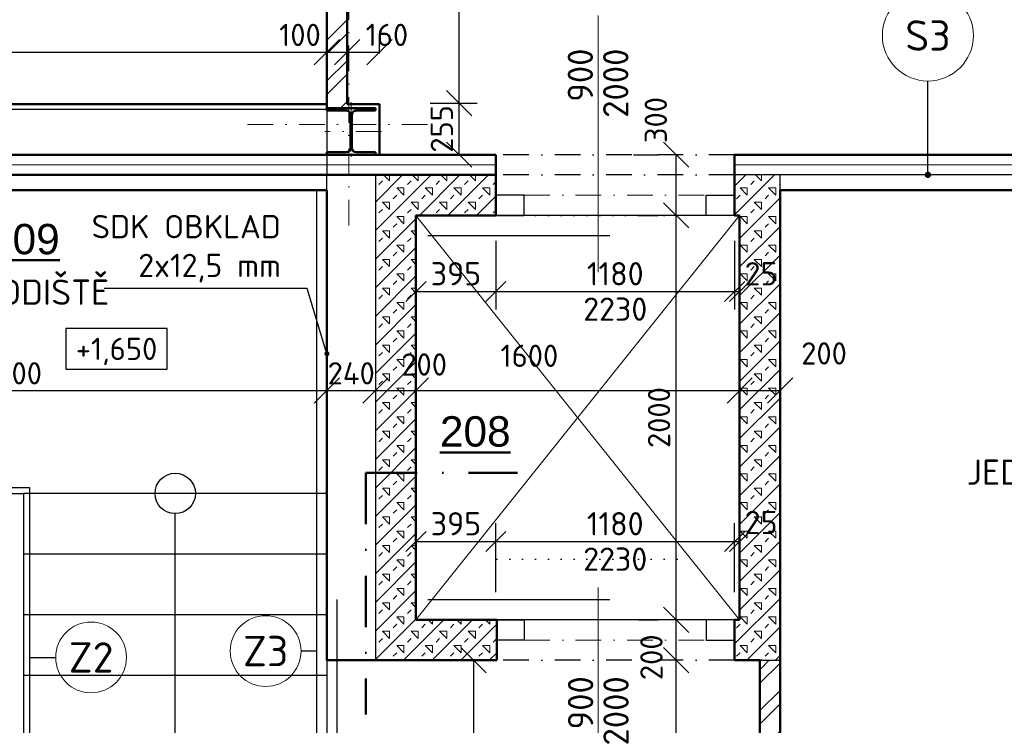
# Model space of a CAD drawing. Header units: millimetres. Extents: x -118752 to 407724, y -73278 to 155058.
# Tile 75 of 256: x 95806 to 100673, y 16347 to 19836. Entities that reach past the tile are written whole.
import ezdxf
from ezdxf.enums import TextEntityAlignment as Align

# ---------------------------------------------------------------- set-up
doc = ezdxf.new("R2010")
doc.units = ezdxf.units.MM
doc.header["$LTSCALE"] = 10
doc.linetypes.add('DASHDOT', pattern=[25.4, 12.7, -6.35, 0, -6.35])
doc.linetypes.add('DOT', pattern=[6.35, 0, -6.35])
for name, color, linetype, lineweight in [('CKBUBLINY', 1, 'Continuous', 18), ('CKBUBLINY_POPIS', 3, 'Continuous', 25), ('CKDVERE_', 7, 'Continuous', 25), ('CKDVERE_NADROVINOU', 1, 'DASHDOT', 18), ('CKDVERE_OSY', 1, 'Continuous', 18), ('CKDVERE_POPIS', 3, 'Continuous', 25), ('CKDVERE_ZARUBNE_RAM', 5, 'Continuous', 25), ('CKIZOLACE', 1, 'Continuous', 18), ('CKKOTY', 3, 'Continuous', 25), ('CKKOTY_VYS', 3, 'Continuous', 25), ('CKPOPISM', 6, 'Continuous', 50), ('CKPOPISM_POPIS', 3, 'Continuous', 25), ('CKRASTR', 7, 'DASHDOT', 15), ('CKREZY_OZNACENI', 4, 'DASHDOT', 50), ('CKSCHODY_PODROVINOU', 7, 'Continuous', 25), ('CKSCHODY_VYSTUP', 7, 'Continuous', 25), ('CKSTENY_NADROVINOU', 7, 'DASHDOT', 25), ('CKSTENY_PODROVINOU', 7, 'Continuous', 25), ('CKSTENY_REZ', 6, 'Continuous', 50), ('CKTEXTY_MALE', 3, 'Continuous', 18), ('CSPROFILY_OSY', 1, 'DASHDOT', 18), ('CSPROFILY_REZY', 4, 'Continuous', 50), ('IN_C_TENKA', 7, 'Continuous', 18), ('srafy', 7, 'Continuous', 18)]:
    doc.layers.add(name, color=color, linetype=linetype, lineweight=lineweight)
doc.layers.add('CKDVERE_DORAZ', color=7, linetype='DOT', lineweight=25, plot=False)
doc.styles.add('Arial', font='arial.ttf', dxfattribs={"width": 0.8})
doc.styles.get("Standard").update_dxf_attribs({"font": 'isocpeur.ttf'})
doc.linetypes.add('IZOLACE_POLYSTYREN_PENOVY', pattern='A,0.001,[228,CADKON.SHX,S=0.1,R=0,X=0,Y=0],-2', length=2.001)
doc.dimstyles.new('CADKON', dxfattribs={"dimscale": 50, "dimtxt": 2.2, "dimasz": 2.5, "dimexe": 1.8, "dimexo": 5, "dimgap": 0.6, "dimtad": 1, "dimrnd": 1, "dimtxsty": 'Standard', "dimblk1": 'OBLIQUE', "dimblk2": 'OBLIQUE', "dimsah": 1, "dimcen": 2.5, "dimadec": 1, "dimazin": 2, "dimtfac": 1, "dimtdec": 4, "dimtix": 1, "dimtmove": 2, "dimatfit": 3, "dimldrblk": 'OPEN30', "dimfxl": 5, "dimfxlon": 1, "dimtolj": 1, "dimarcsym": 0})
doc.dimstyles.new('CADKON obrazky', dxfattribs={"dimscale": 50, "dimtxt": 2.2, "dimasz": 2.5, "dimexe": 1.8, "dimexo": 2, "dimgap": 0.6, "dimtad": 1, "dimrnd": 1, "dimtxsty": 'Standard', "dimblk1": 'OBLIQUE', "dimblk2": 'OBLIQUE', "dimsah": 1, "dimcen": 2.5, "dimadec": 1, "dimazin": 2, "dimtfac": 1, "dimtdec": 4, "dimtix": 1, "dimtmove": 2, "dimatfit": 3, "dimldrblk": 'OPEN30', "dimfxl": 5, "dimfxlon": 1, "dimtolj": 1, "dimarcsym": 0})
doc.dimstyles.new('CADKON$7', dxfattribs={"dimscale": 100, "dimtxt": 2.5, "dimasz": 2.5, "dimexe": 1.8, "dimexo": 5, "dimgap": 0.6, "dimtad": 1, "dimrnd": 1, "dimtxsty": 'Standard', "dimblk1": 'OBLIQUE', "dimblk2": 'OBLIQUE', "dimsah": 1, "dimcen": 2.5, "dimadec": 1, "dimazin": 2, "dimtfac": 1, "dimtdec": 4, "dimtix": 1, "dimtmove": 0, "dimatfit": 3, "dimldrblk": 'DOTSMALL', "dimfxl": 5, "dimfxlon": 1, "dimtfill": 1, "dimtolj": 1, "dimarcsym": 0})

# ---------------------------------------------------------------- blocks, each defined once
blk = doc.blocks.new('_OBLIQUE')
at = {"color": 0, "linetype": 'ByBlock'}
blk.add_line((-0.5, -0.5), (0.5, 0.5), dxfattribs=at)
blk = doc.blocks.new('*D7987')
at = {"layer": 'CKKOTY', "color": 0, "lineweight": -2}
for p, q in [((94224.4, 18252.1), (94224.4, 17912.1)), ((97324.4, 18252.1), (97324.4, 17912.1)), ((94224.4, 18002.1), (97324.4, 18002.1))]:
    blk.add_line(p, q, dxfattribs=at)
at = {"layer": 'Defpoints', "color": 0}
for p in [(94224.4, 18993.2), (97324.4, 18993.2), (97324.4, 18002.1)]:
    blk.add_point(p, dxfattribs=at)
at = {"layer": 'CKKOTY', "color": 0, "lineweight": -2, "xscale": 125, "yscale": 125, "zscale": 125, "rotation": 180}
blk.add_blockref('_OBLIQUE', (94224.4, 18002.1), dxfattribs=at)
at = {"layer": 'CKKOTY', "color": 0, "lineweight": -2, "xscale": 125, "yscale": 125, "zscale": 125}
blk.add_blockref('_OBLIQUE', (97324.4, 18002.1), dxfattribs=at)
at = {"layer": 'CKKOTY', "color": 0, "insert": (95774.4, 18087.1), "char_height": 110, "attachment_point": 5}
blk.add_mtext('\\A1;3100', dxfattribs=at)
blk = doc.blocks.new('_Open30')
at = {"color": 0, "lineweight": -2}
for p, q in [((-1, 0.268), (0, 0)), ((0, 0), (-1, -0.268)), ((0, 0), (-1, 0))]:
    blk.add_line(p, q, dxfattribs=at)
blk = doc.blocks.new('*D7988')
at = {"layer": 'CKKOTY', "color": 0, "lineweight": -2}
for p, q in [((97564.4, 18252.1), (97564.4, 17912.1)), ((97764.4, 18252.1), (97764.4, 17912.1)), ((97564.4, 18002.1), (97764.4, 18002.1))]:
    blk.add_line(p, q, dxfattribs=at)
at = {"layer": 'Defpoints', "color": 0}
for p in [(97564.4, 18993.2), (97764.4, 18868.2), (97764.4, 18002.1)]:
    blk.add_point(p, dxfattribs=at)
at = {"layer": 'CKKOTY', "color": 0, "lineweight": -2, "xscale": 125, "yscale": 125, "zscale": 125, "rotation": 180}
blk.add_blockref('_OBLIQUE', (97564.4, 18002.1), dxfattribs=at)
at = {"layer": 'CKKOTY', "color": 0, "lineweight": -2, "xscale": 125, "yscale": 125, "zscale": 125}
blk.add_blockref('_OBLIQUE', (97764.4, 18002.1), dxfattribs=at)
at = {"layer": 'CKKOTY', "color": 0, "insert": (97804.9, 18130.7), "char_height": 110, "attachment_point": 5}
blk.add_mtext('\\A1;200', dxfattribs=at)
blk = doc.blocks.new('*D7989')
at = {"layer": 'CKKOTY', "color": 0, "lineweight": -2}
for p, q in [((97764.4, 18252.1), (97764.4, 17912.1)), ((99364.4, 18252.1), (99364.4, 17912.1)), ((97764.4, 18002.1), (99364.4, 18002.1))]:
    blk.add_line(p, q, dxfattribs=at)
at = {"layer": 'Defpoints', "color": 0}
for p in [(97764.4, 18868.2), (99364.4, 18868.2), (99364.4, 18002.1)]:
    blk.add_point(p, dxfattribs=at)
at = {"layer": 'CKKOTY', "color": 0, "lineweight": -2, "xscale": 125, "yscale": 125, "zscale": 125, "rotation": 180}
blk.add_blockref('_OBLIQUE', (97764.4, 18002.1), dxfattribs=at)
at = {"layer": 'CKKOTY', "color": 0, "lineweight": -2, "xscale": 125, "yscale": 125, "zscale": 125}
blk.add_blockref('_OBLIQUE', (99364.4, 18002.1), dxfattribs=at)
at = {"layer": 'CKKOTY', "color": 0, "insert": (98325, 18173.7), "char_height": 110, "attachment_point": 5}
blk.add_mtext('\\A1;1600', dxfattribs=at)
blk = doc.blocks.new('*D7990')
at = {"layer": 'CKKOTY', "color": 0, "lineweight": -2}
for p, q in [((99364.4, 18252.1), (99364.4, 17912.1)), ((99564.4, 18252.1), (99564.4, 17912.1)), ((99364.4, 18002.1), (99564.4, 18002.1))]:
    blk.add_line(p, q, dxfattribs=at)
at = {"layer": 'Defpoints', "color": 0}
for p in [(99564.4, 18993.2), (99364.4, 18868.2), (99564.4, 18002.1)]:
    blk.add_point(p, dxfattribs=at)
at = {"layer": 'CKKOTY', "color": 0, "lineweight": -2, "xscale": 125, "yscale": 125, "zscale": 125, "rotation": 180}
blk.add_blockref('_OBLIQUE', (99364.4, 18002.1), dxfattribs=at)
at = {"layer": 'CKKOTY', "color": 0, "lineweight": -2, "xscale": 125, "yscale": 125, "zscale": 125}
blk.add_blockref('_OBLIQUE', (99564.4, 18002.1), dxfattribs=at)
at = {"layer": 'CKKOTY', "color": 0, "insert": (99781.6, 18185.4), "char_height": 110, "attachment_point": 5}
blk.add_mtext('\\A1;200', dxfattribs=at)
blk = doc.blocks.new('*D7996')
at = {"layer": 'CKKOTY', "color": 0, "lineweight": -2}
for p, q in [((98864.4, 16868.2), (98961, 16868.2)), ((99051, 16668.2), (99051, 16868.2)), ((98964.4, 16668.2), (98961, 16668.2))]:
    blk.add_line(p, q, dxfattribs=at)
at = {"layer": 'Defpoints', "color": 0}
for p in [(99051, 16868.2), (99364.4, 16868.2), (99464.4, 16668.2)]:
    blk.add_point(p, dxfattribs=at)
at = {"layer": 'CKKOTY', "color": 0, "lineweight": -2, "xscale": 125, "yscale": 125, "zscale": 125}
for p, rotation in [((99051, 16868.2), 90), ((99051, 16668.2), 270)]:
    blk.add_blockref('_OBLIQUE', p, dxfattribs=dict(at, rotation=rotation))
at = {"layer": 'CKKOTY', "color": 0, "insert": (98928.4, 16682.9), "char_height": 110, "attachment_point": 5, "rotation": 90}
blk.add_mtext('\\A1;200', dxfattribs=at)
blk = doc.blocks.new('*D7997')
at = {"layer": 'CKKOTY', "color": 0, "lineweight": -2}
for p, q in [((98864.4, 18868.2), (98961, 18868.2)), ((99051, 16868.2), (99051, 18868.2)), ((98864.4, 16868.2), (98961, 16868.2))]:
    blk.add_line(p, q, dxfattribs=at)
at = {"layer": 'Defpoints', "color": 0}
for p in [(99051, 18868.2), (99364.4, 18868.2), (99364.4, 16868.2)]:
    blk.add_point(p, dxfattribs=at)
at = {"layer": 'CKKOTY', "color": 0, "lineweight": -2, "xscale": 125, "yscale": 125, "zscale": 125}
for p, rotation in [((99051, 18868.2), 90), ((99051, 16868.2), 270)]:
    blk.add_blockref('_OBLIQUE', p, dxfattribs=dict(at, rotation=rotation))
at = {"layer": 'CKKOTY', "color": 0, "insert": (98966, 17868.2), "char_height": 110, "attachment_point": 5, "rotation": 90}
blk.add_mtext('\\A1;2000', dxfattribs=at)
blk = doc.blocks.new('*D7998')
at = {"layer": 'CKKOTY', "color": 0, "lineweight": -2}
for p, q in [((98839.4, 19168.2), (98961, 19168.2)), ((99051, 18868.2), (99051, 19168.2)), ((98864.4, 18868.2), (98961, 18868.2))]:
    blk.add_line(p, q, dxfattribs=at)
at = {"layer": 'Defpoints', "color": 0}
for p in [(99051, 19168.2), (99339.4, 19168.2), (99364.4, 18868.2)]:
    blk.add_point(p, dxfattribs=at)
at = {"layer": 'CKKOTY', "color": 0, "lineweight": -2, "xscale": 125, "yscale": 125, "zscale": 125}
for p, rotation in [((99051, 19168.2), 90), ((99051, 18868.2), 270)]:
    blk.add_blockref('_OBLIQUE', p, dxfattribs=dict(at, rotation=rotation))
at = {"layer": 'CKKOTY', "color": 0, "insert": (98950, 19339.4), "char_height": 110, "attachment_point": 5, "rotation": 90}
blk.add_mtext('\\A1;300', dxfattribs=at)
blk = doc.blocks.new('*D8319')
at = {"layer": 'CKKOTY', "color": 0, "lineweight": -2}
for p, q in [((98964.4, 16668.2), (98961, 16668.2)), ((99051, 13298.2), (99051, 16668.2)), ((98964.4, 13298.2), (98961, 13298.2))]:
    blk.add_line(p, q, dxfattribs=at)
at = {"layer": 'Defpoints', "color": 0}
for p in [(99051, 16668.2), (99464.4, 16668.2), (99464.4, 13298.2)]:
    blk.add_point(p, dxfattribs=at)
at = {"layer": 'CKKOTY', "color": 0, "lineweight": -2, "xscale": 125, "yscale": 125, "zscale": 125}
for p, rotation in [((99051, 16668.2), 90), ((99051, 13298.2), 270)]:
    blk.add_blockref('_OBLIQUE', p, dxfattribs=dict(at, rotation=rotation))
at = {"layer": 'CKKOTY', "color": 0, "insert": (98966, 14983.2), "char_height": 110, "attachment_point": 5, "rotation": 90}
blk.add_mtext('\\A1;3370', dxfattribs=at)
blk = doc.blocks.new('_Open90')
at = {"color": 0, "lineweight": -2}
for p, q in [((-0.5, 0.5), (0, 0)), ((0, 0), (-1, 0)), ((0, 0), (-0.5, -0.5))]:
    blk.add_line(p, q, dxfattribs=at)
blk = doc.blocks.new('*D8661')
at = {"layer": 'CKKOTY', "color": 0, "lineweight": -2}
for p, q in [((97764.4, 18741.9), (97764.4, 18401.9)), ((98159.4, 18741.9), (98159.4, 18401.9)), ((97764.4, 18491.9), (98159.4, 18491.9))]:
    blk.add_line(p, q, dxfattribs=at)
at = {"layer": 'Defpoints', "color": 0}
for p in [(97764.4, 18868.2), (98159.4, 18868.2), (98159.4, 18491.9)]:
    blk.add_point(p, dxfattribs=at)
at = {"layer": 'CKKOTY', "color": 0, "lineweight": -2, "xscale": 100, "yscale": 100, "zscale": 100, "rotation": 180}
blk.add_blockref('_OBLIQUE', (97764.4, 18491.9), dxfattribs=at)
at = {"layer": 'CKKOTY', "color": 0, "lineweight": -2, "xscale": 100, "yscale": 100, "zscale": 100}
blk.add_blockref('_OBLIQUE', (98159.4, 18491.9), dxfattribs=at)
at = {"layer": 'CKKOTY', "color": 0, "insert": (97961.9, 18579.4), "char_height": 115, "attachment_point": 5}
blk.add_mtext('\\A1;395', dxfattribs=at)
blk = doc.blocks.new('*D8662')
at = {"layer": 'CKKOTY', "color": 0, "lineweight": -2}
for p, q in [((99339.4, 18741.9), (99339.4, 18401.9)), ((99364.4, 18741.9), (99364.4, 18401.9)), ((99339.4, 18491.9), (99364.4, 18491.9))]:
    blk.add_line(p, q, dxfattribs=at)
at = {"layer": 'Defpoints', "color": 0}
for p in [(99339.4, 18868.2), (99364.4, 18868.2), (99364.4, 18491.9)]:
    blk.add_point(p, dxfattribs=at)
at = {"layer": 'CKKOTY', "color": 0, "lineweight": -2, "xscale": 100, "yscale": 100, "zscale": 100}
blk.add_blockref('_OBLIQUE', (99339.4, 18491.9), dxfattribs=at)
at = {"layer": 'CKKOTY', "color": 0, "lineweight": -2, "xscale": 100, "yscale": 100, "zscale": 100, "rotation": 180}
blk.add_blockref('_OBLIQUE', (99364.4, 18491.9), dxfattribs=at)
at = {"layer": 'CKKOTY', "color": 0, "insert": (99470.1, 18579.4), "char_height": 115, "attachment_point": 5}
blk.add_mtext('\\A1;25', dxfattribs=at)
blk = doc.blocks.new('*D8663')
at = {"layer": 'CKKOTY', "color": 0, "lineweight": -2}
for p, q in [((97764.4, 17005.7), (97764.4, 17345.7)), ((98159.4, 17005.7), (98159.4, 17345.7)), ((97764.4, 17255.7), (98159.4, 17255.7))]:
    blk.add_line(p, q, dxfattribs=at)
at = {"layer": 'Defpoints', "color": 0}
for p in [(98159.4, 17255.7), (97764.4, 16868.2), (98159.4, 16868.2)]:
    blk.add_point(p, dxfattribs=at)
at = {"layer": 'CKKOTY', "color": 0, "lineweight": -2, "xscale": 100, "yscale": 100, "zscale": 100, "rotation": 180}
blk.add_blockref('_OBLIQUE', (97764.4, 17255.7), dxfattribs=at)
at = {"layer": 'CKKOTY', "color": 0, "lineweight": -2, "xscale": 100, "yscale": 100, "zscale": 100}
blk.add_blockref('_OBLIQUE', (98159.4, 17255.7), dxfattribs=at)
at = {"layer": 'CKKOTY', "color": 0, "insert": (97961.9, 17343.2), "char_height": 115, "attachment_point": 5}
blk.add_mtext('\\A1;395', dxfattribs=at)
blk = doc.blocks.new('*D8664')
at = {"layer": 'CKKOTY', "color": 0, "lineweight": -2}
for p, q in [((99339.4, 17005.7), (99339.4, 17345.7)), ((99364.4, 17005.7), (99364.4, 17345.7)), ((99339.4, 17255.7), (99364.4, 17255.7))]:
    blk.add_line(p, q, dxfattribs=at)
at = {"layer": 'Defpoints', "color": 0}
for p in [(99364.4, 17255.7), (99339.4, 16868.2), (99364.4, 16868.2)]:
    blk.add_point(p, dxfattribs=at)
at = {"layer": 'CKKOTY', "color": 0, "lineweight": -2, "xscale": 100, "yscale": 100, "zscale": 100}
blk.add_blockref('_OBLIQUE', (99339.4, 17255.7), dxfattribs=at)
at = {"layer": 'CKKOTY', "color": 0, "lineweight": -2, "xscale": 100, "yscale": 100, "zscale": 100, "rotation": 180}
blk.add_blockref('_OBLIQUE', (99364.4, 17255.7), dxfattribs=at)
at = {"layer": 'CKKOTY', "color": 0, "insert": (99470.5, 17349.4), "char_height": 115, "attachment_point": 5}
blk.add_mtext('\\A1;25', dxfattribs=at)
blk = doc.blocks.new('*D8665')
at = {"layer": 'CKKOTY', "color": 0, "lineweight": -2}
for p, q in [((98159.4, 17005.7), (98159.4, 17345.7)), ((99339.4, 17005.7), (99339.4, 17345.7)), ((98159.4, 17255.7), (99339.4, 17255.7))]:
    blk.add_line(p, q, dxfattribs=at)
at = {"layer": 'Defpoints', "color": 0}
for p in [(99339.4, 17255.7), (98159.4, 16868.2), (99339.4, 16868.2)]:
    blk.add_point(p, dxfattribs=at)
at = {"layer": 'CKKOTY', "color": 0, "lineweight": -2, "xscale": 100, "yscale": 100, "zscale": 100, "rotation": 180}
blk.add_blockref('_OBLIQUE', (98159.4, 17255.7), dxfattribs=at)
at = {"layer": 'CKKOTY', "color": 0, "lineweight": -2, "xscale": 100, "yscale": 100, "zscale": 100}
blk.add_blockref('_OBLIQUE', (99339.4, 17255.7), dxfattribs=at)
at = {"layer": 'CKKOTY', "color": 0, "char_height": 115, "attachment_point": 5}
for s, insert in [('\\A1;1180', (98749.4, 17343.2)), ('\\A1;2230', (98749.4, 17168.2))]:
    blk.add_mtext(s, dxfattribs=dict(at, insert=insert))
blk = doc.blocks.new('*D8666')
at = {"layer": 'CKKOTY', "color": 0, "lineweight": -2}
for p, q in [((98159.4, 18741.9), (98159.4, 18401.9)), ((99339.4, 18741.9), (99339.4, 18401.9)), ((98159.4, 18491.9), (99339.4, 18491.9))]:
    blk.add_line(p, q, dxfattribs=at)
at = {"layer": 'Defpoints', "color": 0}
for p in [(98159.4, 18868.2), (99339.4, 18868.2), (99339.4, 18491.9)]:
    blk.add_point(p, dxfattribs=at)
at = {"layer": 'CKKOTY', "color": 0, "lineweight": -2, "xscale": 100, "yscale": 100, "zscale": 100, "rotation": 180}
blk.add_blockref('_OBLIQUE', (98159.4, 18491.9), dxfattribs=at)
at = {"layer": 'CKKOTY', "color": 0, "lineweight": -2, "xscale": 100, "yscale": 100, "zscale": 100}
blk.add_blockref('_OBLIQUE', (99339.4, 18491.9), dxfattribs=at)
at = {"layer": 'CKKOTY', "color": 0, "char_height": 115, "attachment_point": 5}
for s, insert in [('\\A1;1180', (98749.4, 18579.4)), ('\\A1;2230', (98749.4, 18404.4))]:
    blk.add_mtext(s, dxfattribs=dict(at, insert=insert))
blk = doc.blocks.new('*D8781')
at = {"layer": 'CKKOTY', "color": 0, "lineweight": -2}
for p, q in [((97324.4, 18252.1), (97324.4, 17912.1)), ((97564.4, 18252.1), (97564.4, 17912.1)), ((97324.4, 18002.1), (97564.4, 18002.1))]:
    blk.add_line(p, q, dxfattribs=at)
at = {"layer": 'Defpoints', "color": 0}
for p in [(97324.4, 18993.2), (97564.4, 18993.2), (97564.4, 18002.1)]:
    blk.add_point(p, dxfattribs=at)
at = {"layer": 'CKKOTY', "color": 0, "lineweight": -2, "xscale": 125, "yscale": 125, "zscale": 125}
blk.add_blockref('_OBLIQUE', (97324.4, 18002.1), dxfattribs=at)
at = {"layer": 'CKKOTY', "color": 0, "lineweight": -2, "xscale": 125, "yscale": 125, "zscale": 125, "rotation": 180}
blk.add_blockref('_OBLIQUE', (97564.4, 18002.1), dxfattribs=at)
at = {"layer": 'CKKOTY', "color": 0, "insert": (97444.4, 18087.1), "char_height": 110, "attachment_point": 5}
blk.add_mtext('\\A1;240', dxfattribs=at)
blk = doc.blocks.new('*D8782')
at = {"layer": 'CKKOTY', "color": 0, "lineweight": -2}
for p, q in [((97814.4, 16668.2), (98138.8, 16668.2)), ((98048.8, 16668.2), (98048.8, 14793.1)), ((97798.8, 14793.1), (98138.8, 14793.1))]:
    blk.add_line(p, q, dxfattribs=at)
at = {"layer": 'Defpoints', "color": 0}
for p in [(97564.4, 16668.2), (97374.4, 14793.1), (98048.8, 14793.1)]:
    blk.add_point(p, dxfattribs=at)
at = {"layer": 'CKKOTY', "color": 0, "lineweight": -2, "xscale": 125, "yscale": 125, "zscale": 125}
for p, rotation in [((98048.8, 16668.2), 90), ((98048.8, 14793.1), 270)]:
    blk.add_blockref('_OBLIQUE', p, dxfattribs=dict(at, rotation=rotation))
at = {"layer": 'CKKOTY', "color": 0, "insert": (97963.8, 15730.7), "char_height": 110, "attachment_point": 5, "rotation": 90}
blk.add_mtext('\\A1;1875', dxfattribs=at)
blk = doc.blocks.new('*D8794')
at = {"layer": 'CKKOTY', "color": 0, "lineweight": -2}
for p, q in [((91304.4, 19668.2), (91304.4, 19765.5)), ((97324.4, 19668.2), (97324.4, 19765.5)), ((91304.4, 19675.5), (97324.4, 19675.5))]:
    blk.add_line(p, q, dxfattribs=at)
at = {"layer": 'Defpoints', "color": 0}
for p in [(97324.4, 19675.5), (91304.4, 19418.2), (97324.4, 19418.2)]:
    blk.add_point(p, dxfattribs=at)
at = {"layer": 'CKKOTY', "color": 0, "lineweight": -2, "xscale": 125, "yscale": 125, "zscale": 125, "rotation": 180}
blk.add_blockref('_OBLIQUE', (91304.4, 19675.5), dxfattribs=at)
at = {"layer": 'CKKOTY', "color": 0, "lineweight": -2, "xscale": 125, "yscale": 125, "zscale": 125}
blk.add_blockref('_OBLIQUE', (97324.4, 19675.5), dxfattribs=at)
at = {"layer": 'CKKOTY', "color": 0, "insert": (94314.4, 19760.5), "char_height": 110, "attachment_point": 5}
blk.add_mtext('\\A1;6020', dxfattribs=at)
blk = doc.blocks.new('*D8809')
at = {"layer": 'CKKOTY', "color": 0, "lineweight": -2}
for p, q in [((97834.4, 19423.2), (98067.3, 19423.2)), ((97977.3, 19168.2), (97977.3, 19423.2)), ((97834.4, 19168.2), (98067.3, 19168.2))]:
    blk.add_line(p, q, dxfattribs=at)
at = {"layer": 'Defpoints', "color": 0}
for p in [(97584.4, 19423.2), (97977.3, 19423.2), (97584.4, 19168.2)]:
    blk.add_point(p, dxfattribs=at)
at = {"layer": 'CKKOTY', "color": 0, "lineweight": -2, "xscale": 125, "yscale": 125, "zscale": 125}
for p, rotation in [((97977.3, 19423.2), 270), ((97977.3, 19168.2), 90)]:
    blk.add_blockref('_OBLIQUE', p, dxfattribs=dict(at, rotation=rotation))
at = {"layer": 'CKKOTY', "color": 0, "insert": (97892.3, 19295.7), "char_height": 110, "attachment_point": 5, "rotation": 90}
blk.add_mtext('\\A1;255', dxfattribs=at)
blk = doc.blocks.new('*D8810')
at = {"layer": 'CKKOTY', "color": 0, "lineweight": -2}
for p, q in [((97324.4, 19668.2), (97324.4, 19765.5)), ((97424.4, 19668.2), (97424.4, 19765.5)), ((97324.4, 19675.5), (97424.4, 19675.5))]:
    blk.add_line(p, q, dxfattribs=at)
at = {"layer": 'Defpoints', "color": 0}
for p in [(97424.4, 19675.5), (97324.4, 19418.2), (97424.4, 19418.2)]:
    blk.add_point(p, dxfattribs=at)
at = {"layer": 'CKKOTY', "color": 0, "lineweight": -2, "xscale": 125, "yscale": 125, "zscale": 125, "rotation": 180}
blk.add_blockref('_OBLIQUE', (97324.4, 19675.5), dxfattribs=at)
at = {"layer": 'CKKOTY', "color": 0, "lineweight": -2, "xscale": 125, "yscale": 125, "zscale": 125}
blk.add_blockref('_OBLIQUE', (97424.4, 19675.5), dxfattribs=at)
at = {"layer": 'CKKOTY', "color": 0, "insert": (97191.1, 19760.5), "char_height": 110, "attachment_point": 5}
blk.add_mtext('\\A1;100', dxfattribs=at)
blk = doc.blocks.new('*D8811')
at = {"layer": 'CKKOTY', "color": 0, "lineweight": -2}
for p, q in [((97424.4, 19668.2), (97424.4, 19765.5)), ((97584.4, 19668.2), (97584.4, 19765.5)), ((97424.4, 19675.5), (97584.4, 19675.5))]:
    blk.add_line(p, q, dxfattribs=at)
at = {"layer": 'Defpoints', "color": 0}
for p in [(97584.4, 19675.5), (97424.4, 19418.2), (97584.4, 19418.2)]:
    blk.add_point(p, dxfattribs=at)
at = {"layer": 'CKKOTY', "color": 0, "lineweight": -2, "xscale": 125, "yscale": 125, "zscale": 125, "rotation": 180}
blk.add_blockref('_OBLIQUE', (97424.4, 19675.5), dxfattribs=at)
at = {"layer": 'CKKOTY', "color": 0, "lineweight": -2, "xscale": 125, "yscale": 125, "zscale": 125}
blk.add_blockref('_OBLIQUE', (97584.4, 19675.5), dxfattribs=at)
at = {"layer": 'CKKOTY', "color": 0, "insert": (97620.8, 19760.5), "char_height": 110, "attachment_point": 5}
blk.add_mtext('\\A1;160', dxfattribs=at)
blk = doc.blocks.new('*D8812')
at = {"layer": 'CKKOTY', "color": 0, "lineweight": -2}
for p, q in [((97809.4, 24698.2), (98067.3, 24698.2)), ((97977.3, 19423.2), (97977.3, 24698.2)), ((97834.4, 19423.2), (98067.3, 19423.2))]:
    blk.add_line(p, q, dxfattribs=at)
at = {"layer": 'Defpoints', "color": 0}
for p in [(97559.4, 24698.2), (97977.3, 24698.2), (97584.4, 19423.2)]:
    blk.add_point(p, dxfattribs=at)
at = {"layer": 'CKKOTY', "color": 0, "lineweight": -2, "xscale": 125, "yscale": 125, "zscale": 125}
for p, rotation in [((97977.3, 24698.2), 90), ((97977.3, 19423.2), 270)]:
    blk.add_blockref('_OBLIQUE', p, dxfattribs=dict(at, rotation=rotation))
at = {"layer": 'CKKOTY', "color": 0, "insert": (97892.3, 22060.7), "char_height": 110, "attachment_point": 5, "rotation": 90}
blk.add_mtext('\\A1;5275', dxfattribs=at)
blk = doc.blocks.new('CK_S_EXT_HEAHEA240')
for p, q in [((-120, 115), (120, 115)), ((-120, 115), (-120, 103)), ((-120, 103), (-24.75, 103)), ((120, 103), (24.75, 103)), ((120, 115), (120, 103)), ((-3.75, -82), (-3.75, 82)), ((3.75, -82), (3.75, 82)), ((-120, -115), (-120, -103)), ((-120, -103), (-24.75, -103)), ((-120, -115), (120, -115)), ((120, -103), (24.75, -103)), ((120, -115), (120, -103))]:
    blk.add_line(p, q)
for centre, start, end in [((-24.75, 82), 0, 90), ((24.75, 82), 90, 180), ((-24.75, -82), 270, 0), ((24.75, -82), 180, 270)]:
    blk.add_arc(centre, 21, start, end)
blk = doc.blocks.new('CK_BUBBLE_1_0_0')
at = {"color": 0, "linetype": 'ByBlock', "lineweight": -2}
blk.add_circle((0, 0), 1, dxfattribs=at)
blk = doc.blocks.new('*U5055')
at = {"color": 0, "linetype": 'ByBlock', "lineweight": -2}
blk.add_lwpolyline([(-5, -2), (5, -2), (5, 2), (-5, 2), (-5, -2)], dxfattribs=at)
blk = doc.blocks.new('CKBL2032316081240')
blk = doc.blocks.new('CKBL2010716103026', base_point=(101223.9, 16832.7))
blk = doc.blocks.new('CKBL2112015102500', base_point=(98289.7, 17664.2))

msp = doc.modelspace()

# ---------------------------------------------------------------- hatches: boundary and pattern name
at = {"layer": 'srafy', "transparency": 33554661}
h = msp.add_hatch(dxfattribs=at)
h.set_pattern_fill('ANSI32', color=256, scale=15, style=0)
edge = h.paths.add_edge_path()
edge.add_line((97424.387, 24698.166), (97444.387, 24698.166))
edge.add_line((97444.387, 24698.166), (97444.387, 24814.916))
edge.add_line((97444.387, 24814.916), (97377.387, 24814.916))
edge.add_arc((97377.387, 24796.916), 18, 90, 180)
edge.add_line((97359.387, 24796.916), (97359.387, 24718.166))
edge.add_line((97359.387, 24718.166), (97349.387, 24718.166))
edge.add_line((97349.387, 24718.166), (97349.387, 24818.166))
edge.add_line((97349.387, 24818.166), (97324.387, 24818.166))
edge.add_line((97324.387, 24818.166), (97324.387, 19398.166))
edge.add_line((97324.387, 19398.166), (97432.373, 19398.166))
edge.add_line((97432.373, 19398.166), (97432.373, 19418.166))
edge.add_line((97432.373, 19418.166), (97424.387, 19418.166))
edge.add_line((97424.387, 19418.166), (97424.387, 24698.166))
h = msp.add_hatch(dxfattribs=at)
h.set_pattern_fill('BETON-PERLITBETON', color=256, scale=25, style=0)
h.set_pattern_definition([(45, (0, 0), (-70.71068, 70.71068), []), (45, (70.71, 0), (-70.71068, 70.71068), [25, -75]), (135, (123.74, 17.68), (-70.71068, -70.71068), [50, -50]), (0, (88.39, 53.03), (70.71068, 70.71068), [35.35534, -106.06602]), (90, (123.744, 17.68), (-70.71068, 70.71068), [35.35534, -106.06602])])
h.paths.add_polyline_path([(99364.387, 18868.166), (99364.387, 16868.166), (99339.387, 16868.166), (99339.387, 16768.166), (99339.387, 16668.166), (99464.387, 16668.166), (99564.387, 16668.166), (99564.387, 18993.166), (99564.387, 19068.166), (99339.387, 19068.166), (99339.387, 18968.166), (99339.387, 18868.166)])
h.paths.add_polyline_path([(97764.387, 16868.166), (97764.387, 17594.578), (97564.387, 17594.578), (97564.387, 16668.166), (98164.387, 16668.166), (98164.387, 16768.166), (98164.387, 16868.166)])
h.paths.add_polyline_path([(97564.387, 17594.578), (97764.387, 17594.578), (97764.387, 18868.166), (98159.387, 18868.166), (98159.387, 18968.166), (98159.387, 19068.166), (97564.387, 19068.166)])
h.paths.add_polyline_path([(99372.349, 18665.653), (99567.849, 18665.653), (99567.849, 18493.153), (99372.349, 18493.153)], flags=24)
h.paths.add_polyline_path([(99372.745, 17435.626), (99568.245, 17435.626), (99568.245, 17263.126), (99372.745, 17263.126)], flags=24)
h.paths.add_polyline_path([(97672.879, 18213.171), (97936.879, 18213.171), (97936.879, 18048.171), (97672.879, 18048.171)], flags=24)
h = msp.add_hatch(dxfattribs=at)
h.set_pattern_fill('ANSI32', color=256, scale=15, style=0)
h.paths.add_polyline_path([(99564.387, 14623.166), (99564.387, 14773.166), (99564.387, 15073.166), (99464.387, 15073.166), (99464.387, 13298.166), (99564.387, 13298.166)])
h.paths.add_polyline_path([(99564.387, 16668.166), (99464.387, 16668.166), (99464.387, 15973.166), (99564.387, 15973.166)])

# ---------------------------------------------------------------- linework, layer by layer
at = {"layer": 'CKDVERE_'}
for p, q in [((97823.109, 18768.166), (98723.109, 18768.166)), ((97823.109, 16968.166), (98723.109, 16968.166))]:
    msp.add_line(p, q, dxfattribs=at)
at = {"layer": 'CKDVERE_DORAZ'}
for p, q in [((98164.387, 18868.166), (99164.387, 18868.166)), ((98164.387, 17168.166), (99164.387, 17168.166))]:
    msp.add_line(p, q, dxfattribs=at)
at = {"layer": 'CKDVERE_NADROVINOU'}
for p, q in [((98299.387, 18968.166), (99199.387, 18968.166)), ((98299.387, 18868.166), (99199.387, 18868.166)), ((98299.387, 16868.166), (99199.387, 16868.166)), ((98299.387, 16768.166), (99199.387, 16768.166))]:
    msp.add_line(p, q, dxfattribs=at)
at = {"layer": 'CKDVERE_OSY'}
for p, q in [((98664.387, 18586.966), (98664.387, 19855.946)), ((98664.387, 17027.655), (98664.387, 15945.296))]:
    msp.add_line(p, q, dxfattribs=at)
at = {"layer": 'CKDVERE_ZARUBNE_RAM'}
for p, q in [((98299.387, 18968.166), (98159.387, 18968.166)), ((98159.387, 18968.166), (98159.387, 18868.166)), ((98299.387, 18868.166), (98299.387, 18968.166)), ((99199.387, 18868.166), (99199.387, 18968.166)), ((99199.387, 18968.166), (99339.387, 18968.166)), ((99339.387, 18968.166), (99339.387, 18868.166)), ((98159.387, 18868.166), (98299.387, 18868.166)), ((99339.387, 18868.166), (99199.387, 18868.166)), ((98164.387, 16868.166), (98299.387, 16868.166)), ((98164.387, 16768.166), (98164.387, 16868.166)), ((98299.387, 16868.166), (98299.387, 16768.166)), ((99339.387, 16868.166), (99199.387, 16868.166)), ((99199.387, 16868.166), (99199.387, 16768.166)), ((99339.387, 16768.166), (99339.387, 16868.166)), ((98299.387, 16768.166), (98164.387, 16768.166)), ((99199.387, 16768.166), (99339.387, 16768.166))]:
    msp.add_line(p, q, dxfattribs=at)
at = {"layer": 'CKIZOLACE', "linetype": 'IZOLACE_POLYSTYREN_PENOVY', "ltscale": 5}
for points in [[(86724.387, 19118.166), (98159.387, 19118.166)], [(100964.387, 19118.166), (99339.387, 19118.166)]]:
    msp.add_lwpolyline(points, dxfattribs=at)
at = {"layer": 'CKRASTR'}
for p, q in [((97432.373, 18818.166), (97432.373, 21818.166)), ((96932.373, 19318.166), (97932.373, 19318.166))]:
    msp.add_line(p, q, dxfattribs=at)
at = {"layer": 'CKREZY_OZNACENI', "ltscale": 2}
for q in [(97516.196, 16399.884), (98266.196, 17594.578)]:
    msp.add_line((97516.196, 17594.578), q, dxfattribs=at)
at = {"layer": 'CKSCHODY_PODROVINOU'}
for p, q in [((97274.387, 14793.141), (97274.387, 18993.199)), ((97324.387, 17493.166), (95824.387, 17493.166)), ((97324.387, 17493.166), (95824.387, 17493.166)), ((97324.387, 17193.166), (95824.387, 17193.166)), ((97374.387, 14793.141), (97374.387, 16968.166)), ((97324.387, 16893.166), (95824.387, 16893.166)), ((97324.387, 16593.166), (95824.387, 16593.166))]:
    msp.add_line(p, q, dxfattribs=at)
for points in [[(94224.387, 17107.997), (94224.387, 19393.166), (97324.387, 19393.166), (97324.387, 19068.199)], [(97324.387, 18993.199), (97324.387, 14793.166), (97324.387, 14793.141)], [(95694.387, 16259.292), (95694.387, 17523.166), (95724.387, 17523.166), (95854.387, 17523.166), (95854.387, 14793.141)], [(95724.387, 16241.971), (95724.387, 17493.166), (95824.387, 17493.166), (95824.387, 14793.166), (95824.387, 14793.141)]]:
    msp.add_lwpolyline(points, dxfattribs=at)
at = {"layer": 'CKSCHODY_VYSTUP'}
msp.add_line((96574.387, 14793.166), (96574.387, 17393.266), dxfattribs=at)
msp.add_circle((96574.387, 17493.166), 99.9, dxfattribs=at)
at = {"layer": 'CKSTENY_NADROVINOU'}
for p, q in [((99339.387, 19168.166), (98159.387, 19168.166)), ((99339.387, 19068.166), (98159.387, 19068.166)), ((99339.387, 19068.166), (98159.387, 19068.166)), ((99339.387, 16668.166), (98164.387, 16668.166))]:
    msp.add_line(p, q, dxfattribs=at)
at = {"layer": 'CKSTENY_PODROVINOU'}
for p, q in [((86724.387, 19168.166), (98159.387, 19168.166)), ((98159.387, 19068.166), (98159.387, 19168.166)), ((99339.387, 19068.166), (99339.387, 19168.166)), ((97564.387, 19068.166), (87054.387, 19068.199)), ((97324.387, 18993.199), (97324.387, 19068.199)), ((98159.387, 19068.166), (97564.387, 19068.199)), ((97564.387, 19068.166), (97564.387, 16668.166)), ((97564.387, 19068.166), (98159.387, 19068.166)), ((99564.387, 19068.166), (99339.387, 19068.166)), ((100964.387, 19068.166), (99339.387, 19068.166)), ((100964.387, 19068.166), (99564.387, 19068.166)), ((99564.387, 18993.166), (99564.387, 19068.166)), ((99339.387, 18868.166), (98159.387, 18868.166)), ((99339.387, 16868.166), (98164.387, 16868.166)), ((99464.387, 16668.166), (99564.387, 16668.166))]:
    msp.add_line(p, q, dxfattribs=at)
at = {"layer": 'CKSTENY_REZ'}
for p, q in [((97324.387, 19398.166), (97324.387, 41468.166)), ((97424.387, 19418.166), (97424.387, 24698.166)), ((91304.387, 19418.166), (97324.387, 19418.166)), ((97424.387, 19418.166), (97584.387, 19418.166)), ((97584.387, 19418.166), (97584.387, 19168.166)), ((61324.387, 19168.166), (98159.387, 19168.166)), ((97324.387, 19168.166), (97424.387, 19168.166)), ((98159.387, 19068.166), (98159.387, 19168.166)), ((99339.387, 19068.166), (99339.387, 19168.166)), ((100964.387, 19168.166), (99339.387, 19168.166)), ((87054.387, 19068.199), (97564.387, 19068.199)), ((97564.387, 19068.199), (97564.387, 19068.166)), ((98159.387, 19068.166), (97564.387, 19068.166)), ((97564.387, 19068.166), (98159.387, 19068.166)), ((98159.387, 19068.166), (98159.387, 18868.166)), ((99339.387, 19068.166), (99339.387, 18868.166)), ((94224.387, 18993.199), (97324.387, 18993.166)), ((97324.387, 16668.166), (97324.387, 18993.166)), ((99564.387, 16668.166), (99564.387, 18993.166)), ((99564.387, 18993.166), (100964.387, 18993.166)), ((97764.387, 18868.166), (97764.387, 16868.166)), ((98159.387, 18868.166), (97764.387, 18868.166)), ((99364.387, 18868.166), (99339.387, 18868.166)), ((99364.387, 16868.166), (99364.387, 18868.166)), ((97764.387, 16868.166), (98164.387, 16868.166)), ((98164.387, 16668.166), (98164.387, 16868.166)), ((99339.387, 16868.166), (99364.387, 16868.166)), ((99339.387, 16668.166), (99339.387, 16868.166)), ((97564.387, 16668.166), (97324.387, 16668.166)), ((97564.387, 16668.166), (98164.387, 16668.166)), ((99339.387, 16668.166), (99464.387, 16668.166)), ((99464.387, 15973.166), (99464.387, 16668.166)), ((99564.387, 15973.166), (99564.387, 16668.166))]:
    msp.add_line(p, q, dxfattribs=at)
at = {"layer": 'CSPROFILY_OSY'}
for p, q in [((97444.387, 19428.166), (97444.387, 19158.166)), ((97594.387, 19283.166), (97314.387, 19283.166))]:
    msp.add_line(p, q, dxfattribs=at)
at = {"layer": 'IN_C_TENKA'}
for p, q in [((97764.387, 18868.166), (99364.387, 16868.166)), ((99364.387, 18868.166), (97764.387, 16868.166))]:
    msp.add_line(p, q, dxfattribs=at)

# ---------------------------------------------------------------- block references
at = {"layer": 'CKBUBLINY'}
ref = msp.add_blockref('CK_BUBBLE_1_0_0', (100295, 19757.5), dxfattribs=dict(at, xscale=225, yscale=225, zscale=225))
ref.add_attrib('NUM1', 'S3', dxfattribs={"layer": 'CKBUBLINY_POPIS', "height": 150}).set_placement((100295, 19757.5), align=Align.MIDDLE_CENTER)
ref = msp.add_blockref('CK_BUBBLE_1_0_0', (97021.365, 16713.596), dxfattribs=dict(at, xscale=175, yscale=175, zscale=175))
ref.add_attrib('NUM1', 'Z3', dxfattribs={"layer": 'CKBUBLINY_POPIS', "height": 150}).set_placement((97021.365, 16713.596), align=Align.MIDDLE_CENTER)
ref = msp.add_blockref('CK_BUBBLE_1_0_0', (96158.608, 16682.36), dxfattribs=dict(at, xscale=175, yscale=175, zscale=175))
ref.add_attrib('NUM1', 'Z2', dxfattribs={"layer": 'CKBUBLINY_POPIS', "height": 150}).set_placement((96158.608, 16682.36), align=Align.MIDDLE_CENTER)
at = {"layer": 'CKKOTY_VYS'}
ref = msp.add_blockref('*U5055', (96284.482, 18207.887), dxfattribs=dict(at, xscale=50, yscale=50, zscale=50))
ref.add_attrib('Výška', '+1,650', dxfattribs={"layer": '0', "color": 0, "linetype": 'ByBlock', "lineweight": -2, "height": 110}).set_placement((96284.482, 18207.887), align=Align.MIDDLE_CENTER)
at = {"layer": 'CKPOPISM'}
ref = msp.add_blockref('CKBL2032316081240', (95828.648, 18425.783), dxfattribs=at)
ref.add_attrib('CISLO', '%%U209', dxfattribs={"height": 150, "style": 'Arial'}).set_placement((95828.648, 18675.783), align=Align.CENTER)
ref.add_attrib('JMENO', 'SCHODIŠTĚ', dxfattribs={"layer": 'CKPOPISM_POPIS', "height": 125}).set_placement((95828.648, 18425.783), align=Align.CENTER)
ref = msp.add_blockref('CKBL2010716103026', (101223.891, 17535.785), dxfattribs=dict(at, xscale=0.5, yscale=0.5, zscale=0.5))
ref.add_attrib('JMENO', 'JEDNACÍ MÍSTNOST', dxfattribs={"layer": 'CKPOPISM_POPIS', "height": 125}).set_placement((101223.891, 17535.785), align=Align.CENTER)
ref.add_attrib('CISLO', '%%U212', dxfattribs={"height": 150, "style": 'Arial'}).set_placement((101223.891, 17785.785), align=Align.CENTER)
ref = msp.add_blockref('CKBL2112015102500', (98057.499, 17724.801), dxfattribs=dict(at, xscale=0.5, yscale=0.5, zscale=0.5))
ref.add_attrib('CISLO', '%%U208', dxfattribs={"height": 150, "style": 'Arial'}).set_placement((98057.499, 17724.801), align=Align.CENTER)
at = {"layer": 'CSPROFILY_REZY', "rotation": 180}
msp.add_blockref('CK_S_EXT_HEAHEA240', (97444.387, 19283.166), dxfattribs=at)

# ---------------------------------------------------------------- texts
at = {"layer": 'CKDVERE_POPIS'}
for p in [(98689.387, 19481.749), (98690.765, 16378.174)]:
    msp.add_text(' 2000', height=125, rotation=90, dxfattribs=at).set_placement(p, align=Align.TOP_CENTER)
for p in [(98639.387, 19481.749), (98640.765, 16378.174)]:
    msp.add_text('  900', height=125, rotation=90, dxfattribs=at).set_placement(p, align=Align.CENTER)
at = {"layer": 'CKTEXTY_MALE', "insert": (97096.994, 18536.426), "char_height": 115, "attachment_point": 9}
msp.add_mtext('SDK OBKLAD \\P2x12,5 mm', dxfattribs=at)

# ---------------------------------------------------------------- dimensions: what is measured, and where the dimension line sits
at = {"layer": 'CKKOTY'}
for base, p1, p2, picture, middle in [((97977.252, 24698.166), (97584.387, 19423.166), (97559.387, 24698.166), '*D8812', (97892.252, 22060.666)), ((97977.252, 19423.166), (97584.387, 19168.166), (97584.387, 19423.166), '*D8809', (97892.252, 19295.666)), ((98048.844451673, 14793.140928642), (97564.38729205, 16668.165928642), (97374.387292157, 14793.140928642), '*D8782', (97963.844451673, 15730.653428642))]:
    dim = msp.add_linear_dim(base=base, p1=p1, p2=p2, angle=90, dimstyle='CADKON', dxfattribs=at)
    dim.commit()
    dim.dimension.update_dxf_attribs({"geometry": picture, "text_midpoint": middle})
for base, p1, p2, picture, middle in [((97324.387, 19675.484), (91304.387, 19418.166), (97324.387, 19418.166), '*D8794', (94314.387, 19760.484)), ((97564.387, 18002.144), (97324.387, 18993.166), (97564.387, 18993.165), '*D8781', (97444.387, 18087.144))]:
    dim = msp.add_linear_dim(base=base, p1=p1, p2=p2, dimstyle='CADKON', dxfattribs=at)
    dim.commit()
    dim.dimension.update_dxf_attribs({"geometry": picture, "text_midpoint": middle})
dim = msp.add_linear_dim(base=(97424.387, 19675.484), p1=(97324.387, 19418.166), p2=(97424.387, 19418.166), dimstyle='CADKON', dxfattribs=at)
dim.commit()
dim.dimension.update_dxf_attribs({"geometry": '*D8810', "text_midpoint": (97191.072, 19760.484), "dimtype": 160})
for base, p1, p2, dimstyle, override, picture, middle in [((97584.387, 19675.484), (97424.387, 19418.166), (97584.387, 19418.166), 'CADKON', {"dimtmove": 2}, '*D8811', (97620.797, 19760.484)), ((97764.387, 18002.144), (97564.387, 18993.199), (97764.387, 18868.166), 'CADKON', {"dimscale": 50, "dimexo": 10, "dimtmove": 2}, '*D7988', (97804.879, 18130.671)), ((99564.387, 18002.144), (99364.387, 18868.166), (99564.387, 18993.166), 'CADKON', {"dimscale": 50, "dimexo": 10, "dimtmove": 2}, '*D7990', (99781.62, 18185.354)), ((99364.387, 18002.144), (97764.387, 18868.166), (99364.387, 18868.166), 'CADKON', {"dimscale": 50, "dimexo": 10, "dimtmove": 2}, '*D7989', (98325.03, 18173.747)), ((99364.387, 18491.903), (99339.387, 18868.166), (99364.387, 18868.166), 'CADKON obrazky', {"dimtxt": 2.3, "dimasz": 2, "dimtmove": 2}, '*D8662', (99470.099, 18579.403)), ((99364.387, 17255.689), (99339.387, 16868.166), (99364.387, 16868.166), 'CADKON obrazky', {"dimtxt": 2.3, "dimasz": 2, "dimtmove": 2}, '*D8664', (99470.495, 17349.376))]:
    dim = msp.add_linear_dim(base=base, p1=p1, p2=p2, dimstyle=dimstyle, override=override, dxfattribs=at)
    dim.commit()
    dim.dimension.update_dxf_attribs({"geometry": picture, "text_midpoint": middle, "dimtype": 160})
for base, p1, p2, picture, middle in [((99050.951, 19168.166), (99364.387, 18868.166), (99339.387, 19168.166), '*D7998', (98950.035, 19339.379)), ((99050.951, 16868.166), (99464.387, 16668.166), (99364.387, 16868.166), '*D7996', (98928.379, 16682.924))]:
    dim = msp.add_linear_dim(base=base, p1=p1, p2=p2, angle=90, dimstyle='CADKON', override={"dimscale": 50, "dimexo": 10, "dimtmove": 2}, dxfattribs=at)
    dim.commit()
    dim.dimension.update_dxf_attribs({"geometry": picture, "text_midpoint": middle, "dimtype": 160})
for base, p1, p2, dimstyle, override, picture, middle in [((97324.387, 18002.144), (94224.387, 18993.199), (97324.387, 18993.166), 'CADKON', {"dimscale": 50, "dimexo": 10, "dimtmove": 2}, '*D7987', (95774.387, 18087.144)), ((98159.387, 18491.903), (97764.387, 18868.166), (98159.387, 18868.166), 'CADKON obrazky', {"dimtxt": 2.3, "dimasz": 2}, '*D8661', (97961.887, 18579.403)), ((98159.387, 17255.689), (97764.387, 16868.166), (98159.387, 16868.166), 'CADKON obrazky', {"dimtxt": 2.3, "dimasz": 2}, '*D8663', (97961.887, 17343.189))]:
    dim = msp.add_linear_dim(base=base, p1=p1, p2=p2, dimstyle=dimstyle, override=override, dxfattribs=at)
    dim.commit()
    dim.dimension.update_dxf_attribs({"geometry": picture, "text_midpoint": middle})
for base, p1, p2, override, picture, middle in [((99050.951, 18868.166), (99364.387, 16868.166), (99364.387, 18868.166), {"dimscale": 50, "dimexo": 10, "dimtmove": 2}, '*D7997', (98965.951, 17868.166)), ((99050.951, 16668.166), (99464.387, 13298.166), (99464.387, 16668.166), {"dimscale": 50, "dimexo": 10, "dimldrblk": 'Open90'}, '*D8319', (98965.951, 14983.166))]:
    dim = msp.add_linear_dim(base=base, p1=p1, p2=p2, angle=90, dimstyle='CADKON', override=override, dxfattribs=at)
    dim.commit()
    dim.dimension.update_dxf_attribs({"geometry": picture, "text_midpoint": middle})
for base, p1, p2, picture, middle in [((99339.387, 18491.903), (98159.387, 18868.166), (99339.387, 18868.166), '*D8666', (98749.387, 18579.403)), ((99339.387, 17255.689), (98159.387, 16868.166), (99339.387, 16868.166), '*D8665', (98749.387, 17343.189))]:
    dim = msp.add_linear_dim(base=base, p1=p1, p2=p2, text='<>\\X2230', dimstyle='CADKON obrazky', override={"dimtxt": 2.3, "dimasz": 2, "dimtmove": 2}, dxfattribs=at)
    dim.commit()
    dim.dimension.update_dxf_attribs({"geometry": picture, "text_midpoint": middle})

# ---------------------------------------------------------------- leaders
at = {"layer": 'CKBUBLINY'}
for points, override in [([(100295, 19068.49), (100295, 19532.5)], {"dimasz": 2.5, "dimldrblk": 'DotSmall'}), ([(97274.387, 16713.596), (97196.365, 16713.596)], {"dimasz": 2.5, "dimldrblk": 'None'}), ([(95854.387, 16682.36), (95983.608, 16682.36)], {"dimasz": 2.5, "dimldrblk": 'None'})]:
    msp.add_leader(points, dimstyle='CADKON', override=override, dxfattribs=at)
at = {"layer": 'CKTEXTY_MALE', "annotation_type": 0, "has_hookline": 1}
for points, hookline_direction, text_width in [([(92816.212, 19418.166), (93009.036, 19992.968), (93109.036, 19992.968)], 0, 2708.25), ([(97324.387, 18184.008), (97226.994, 18506.426), (97126.994, 18506.426)], 1, 874)]:
    msp.add_leader(points, dimstyle='CADKON$7', override={"dimscale": 50, "dimtxt": 2.3, "dimasz": 2, "dimfxl": 1, "dimfxlon": 0}, dxfattribs=dict(at, hookline_direction=hookline_direction, text_width=text_width))

doc.saveas('drawing.dxf')
